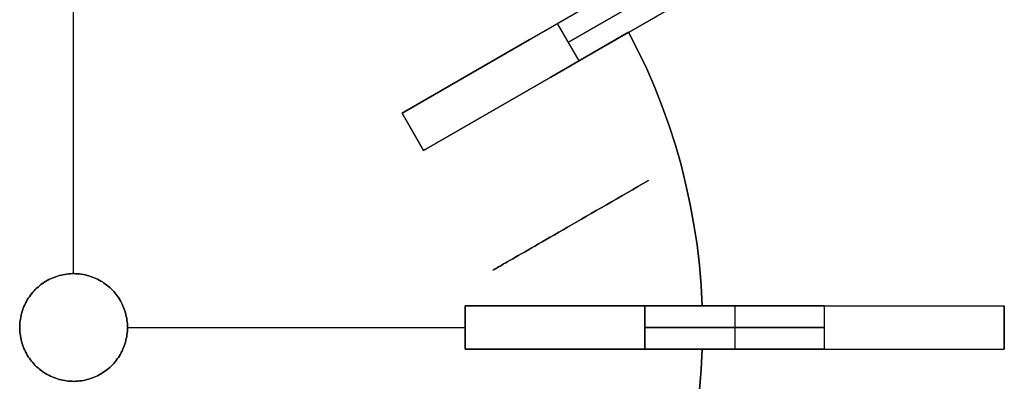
# Model space of a CAD drawing. Header units: millimetres. Extents: x 161 to 3923, y -487 to 1291.
# Tile 4 of 40: x 405 to 679, y 279 to 380. Entities that reach past the tile are written whole.
import ezdxf

# ---------------------------------------------------------------- set-up
doc = ezdxf.new("R2010")
doc.units = ezdxf.units.MM
doc.layers.add('Predeterminada', color=7, linetype='Continuous')

msp = doc.modelspace()

# ---------------------------------------------------------------- linework, layer by layer
at = {"layer": 'Predeterminada', "color": 254, "true_color": 0xf3e5b7}
for points in [[(511.44, 353.62), (641.34, 428.62)], [(517.44, 343.23), (647.34, 418.23)], [(420.04, 308.92), (420.04, 402.92)], [(420.04, 308.92), (420.04, 402.92)], [(598.04, 403.62), (554.74, 378.62)], [(554.74, 378.62), (598.04, 403.62)], [(601.04, 398.42), (557.74, 373.42)], [(557.74, 373.42), (601.04, 398.42)], [(560.74, 368.23), (604.04, 393.23)], [(604.04, 393.23), (560.74, 368.23)], [(568.51, 386.57), (546.84, 374.06)], [(546.84, 374.06), (568.51, 386.57)], [(560.74, 368.23), (554.74, 378.62)], [(560.74, 368.23), (554.74, 378.62)], [(552.84, 363.67), (574.51, 376.18)], [(574.51, 376.18), (552.84, 363.67)], [(574.51, 376.18), (577.1, 371.11), (579.53, 365.97), (581.78, 360.75), (583.87, 355.46), (585.78, 350.1), (587.52, 344.69), (589.08, 339.22), (590.46, 333.7), (591.67, 328.14), (592.69, 322.55), (593.53, 316.92), (594.18, 311.27), (594.65, 305.6), (594.94, 299.92)], [(594.94, 299.92), (594.65, 305.6), (594.18, 311.27), (593.53, 316.92), (592.69, 322.55), (591.67, 328.14), (590.46, 333.7), (589.08, 339.22), (587.52, 344.69), (585.78, 350.1), (583.87, 355.46), (581.78, 360.75), (579.53, 365.97), (577.1, 371.11), (574.51, 376.18)], [(574.51, 376.18), (577.1, 371.11), (579.53, 365.97), (581.78, 360.75), (583.87, 355.46), (585.78, 350.1), (587.52, 344.69), (589.08, 339.22), (590.46, 333.7), (591.67, 328.14), (592.69, 322.55), (593.53, 316.92), (594.18, 311.27), (594.65, 305.6), (594.94, 299.92)], [(546.84, 374.06), (511.44, 353.62)], [(511.44, 353.62), (546.84, 374.06)], [(517.44, 343.23), (552.84, 363.67)], [(552.84, 363.67), (517.44, 343.23)], [(511.44, 353.62), (517.44, 343.23)], [(517.44, 343.23), (511.44, 353.62)], [(517.44, 343.23), (511.44, 353.62)], [(511.44, 353.62), (517.44, 343.23)], [(511.44, 353.62), (517.44, 343.23)], [(511.44, 353.62), (517.44, 343.23)], [(529.04, 299.92), (529.04, 287.92)], [(529.04, 287.92), (529.04, 299.92)], [(529.04, 299.92), (529.04, 287.92)], [(529.04, 299.92), (529.04, 287.92)], [(569.92, 299.92), (529.04, 299.92)], [(529.04, 299.92), (569.92, 299.92)], [(529.04, 299.92), (529.04, 287.92)], [(529.04, 299.92), (529.04, 287.92)], [(529.04, 299.92), (679.04, 299.92)], [(594.94, 299.92), (569.92, 299.92)], [(569.92, 299.92), (594.94, 299.92)], [(629.04, 299.92), (579.04, 299.92)], [(579.04, 299.92), (629.04, 299.92)], [(579.04, 299.92), (579.04, 287.92)], [(579.04, 287.92), (579.04, 299.92)], [(604.04, 299.92), (604.04, 287.92)], [(604.04, 299.92), (604.04, 287.92)], [(629.04, 287.92), (629.04, 299.92)], [(629.04, 287.92), (629.04, 299.92)], [(679.04, 287.92), (679.04, 299.92)], [(679.04, 287.92), (679.04, 299.92)], [(679.04, 299.92), (679.04, 287.92)], [(435.04, 293.92), (529.04, 293.92)], [(435.04, 293.92), (529.04, 293.92)], [(629.04, 293.92), (579.04, 293.92)], [(579.04, 293.92), (629.04, 293.92)], [(529.04, 287.92), (569.92, 287.92)], [(569.92, 287.92), (529.04, 287.92)], [(529.04, 287.92), (679.04, 287.92)], [(569.92, 287.92), (594.94, 287.92)], [(594.94, 287.92), (569.92, 287.92)], [(594.94, 287.92), (594.65, 282.24), (594.18, 276.58), (593.53, 270.93), (592.69, 265.3), (591.67, 259.71), (590.46, 254.15), (589.08, 248.63), (587.52, 243.16), (585.78, 237.75), (583.87, 232.39), (581.78, 227.1), (579.53, 221.88), (577.1, 216.73), (574.51, 211.67)], [(574.51, 211.67), (577.1, 216.73), (579.53, 221.88), (581.78, 227.1), (583.87, 232.39), (585.78, 237.75), (587.52, 243.16), (589.08, 248.63), (590.46, 254.15), (591.67, 259.71), (592.69, 265.3), (593.53, 270.93), (594.18, 276.58), (594.65, 282.24), (594.94, 287.92)], [(594.94, 287.92), (594.65, 282.24), (594.18, 276.58), (593.53, 270.93), (592.69, 265.3), (591.67, 259.71), (590.46, 254.15), (589.08, 248.63), (587.52, 243.16), (585.78, 237.75), (583.87, 232.39), (581.78, 227.1), (579.53, 221.88), (577.1, 216.73), (574.51, 211.67)], [(579.04, 287.92), (629.04, 287.92)], [(629.04, 287.92), (579.04, 287.92)]]:
    msp.add_lwpolyline(points, dxfattribs=at)
at = {"layer": 'Predeterminada', "color": 254, "true_color": 0xf3e5b7, "extrusion": (-0.5, 0.866025, 1.57652e-14)}
msp.add_lwpolyline([(-619.73, 871.79), (-619.76, 870.08), (-619.85, 868.38), (-619.99, 866.68), (-620.2, 864.98), (-620.46, 863.29), (-620.78, 861.62), (-621.15, 859.95), (-621.58, 858.3), (-622.07, 856.66), (-622.62, 855.05), (-623.22, 853.45), (-623.87, 851.87), (-624.58, 850.32), (-625.34, 848.79), (-626.15, 847.28), (-627.01, 845.81), (-627.92, 844.37), (-628.88, 842.96), (-629.89, 841.58), (-630.94, 840.24), (-632.04, 838.93), (-633.19, 837.66), (-634.37, 836.43), (-635.6, 835.25), (-636.87, 834.1), (-638.18, 833), (-639.52, 831.95), (-640.9, 830.94), (-642.31, 829.98), (-643.75, 829.07), (-645.22, 828.21), (-646.73, 827.4), (-648.26, 826.64), (-649.81, 825.93), (-651.39, 825.28), (-652.99, 824.68), (-654.6, 824.13), (-656.24, 823.64), (-657.89, 823.21), (-659.56, 822.84), (-661.23, 822.52), (-662.92, 822.26), (-664.62, 822.05), (-666.32, 821.91), (-668.02, 821.82), (-669.73, 821.79)], dxfattribs=at)
at = {"layer": 'Predeterminada', "color": 254, "true_color": 0xf3e5b7, "extrusion": (-0.5, 0.866025, -2.02109e-14)}
msp.add_lwpolyline([(-669.73, 1271.79), (-668.02, 1271.76), (-666.32, 1271.67), (-664.62, 1271.53), (-662.92, 1271.32), (-661.23, 1271.06), (-659.56, 1270.74), (-657.89, 1270.37), (-656.24, 1269.94), (-654.6, 1269.45), (-652.99, 1268.9), (-651.39, 1268.3), (-649.81, 1267.65), (-648.26, 1266.94), (-646.73, 1266.18), (-645.22, 1265.37), (-643.75, 1264.51), (-642.31, 1263.6), (-640.9, 1262.64), (-639.52, 1261.63), (-638.18, 1260.58), (-636.87, 1259.48), (-635.6, 1258.33), (-634.37, 1257.15), (-633.19, 1255.92), (-632.04, 1254.65), (-630.94, 1253.34), (-629.89, 1252), (-628.88, 1250.62), (-627.92, 1249.21), (-627.01, 1247.77), (-626.15, 1246.3), (-625.34, 1244.79), (-624.58, 1243.26), (-623.87, 1241.71), (-623.22, 1240.13), (-622.62, 1238.53), (-622.07, 1236.92), (-621.58, 1235.28), (-621.15, 1233.63), (-620.78, 1231.96), (-620.46, 1230.29), (-620.2, 1228.6), (-619.99, 1226.9), (-619.85, 1225.2), (-619.76, 1223.5), (-619.73, 1221.79)], dxfattribs=at)
at = {"layer": 'Predeterminada', "color": 254, "true_color": 0xf3e5b7, "extrusion": (1, 0, 0)}
for points in [[(376.18, 874.79), (376.18, 886.79)], [(353.62, 1221.79), (353.62, 886.79)], [(353.62, 874.79), (353.62, 871.79)], [(348.42, 1221.79), (348.42, 886.79)], [(348.42, 874.79), (348.42, 871.79)], [(343.23, 886.79), (343.23, 1221.79)], [(343.23, 874.79), (343.23, 871.79)], [(308.92, 886.79), (308.92, 874.79)], [(299.92, 874.79), (299.92, 596.79)], [(299.92, 946.79), (299.92, 886.79)], [(299.92, 874.79), (299.92, 886.79)], [(299.92, 546.79), (299.92, 996.79)], [(299.92, 596.79), (299.92, 946.79)], [(293.92, 886.79), (293.92, 874.79)], [(293.92, 874.79), (293.92, 596.79)], [(293.92, 946.79), (293.92, 886.79)], [(293.92, 596.79), (293.92, 946.79)], [(287.92, 874.79), (287.92, 596.79)], [(287.92, 946.79), (287.92, 886.79)], [(287.92, 874.79), (287.92, 886.79)], [(287.92, 546.79), (287.92, 996.79)], [(287.92, 596.79), (287.92, 946.79)]]:
    msp.add_lwpolyline(points, dxfattribs=at)
at = {"layer": 'Predeterminada', "color": 254, "true_color": 0xf3e5b7, "extrusion": (-0.5, 0.866025, -3.42128e-13)}
msp.add_lwpolyline([(-619.73, 871.79), (-619.76, 870.08), (-619.85, 868.38), (-619.99, 866.68), (-620.2, 864.98), (-620.46, 863.29), (-620.78, 861.62), (-621.15, 859.95), (-621.58, 858.3), (-622.07, 856.66), (-622.62, 855.05), (-623.22, 853.45), (-623.87, 851.87), (-624.58, 850.32), (-625.34, 848.79), (-626.15, 847.28), (-627.01, 845.81), (-627.92, 844.37), (-628.88, 842.96), (-629.89, 841.58), (-630.94, 840.24), (-632.04, 838.93), (-633.19, 837.66), (-634.37, 836.43), (-635.6, 835.25), (-636.87, 834.1), (-638.18, 833), (-639.52, 831.95), (-640.9, 830.94), (-642.31, 829.98), (-643.75, 829.07), (-645.22, 828.21), (-646.73, 827.4), (-648.26, 826.64), (-649.81, 825.93), (-651.39, 825.28), (-652.99, 824.68), (-654.6, 824.13), (-656.24, 823.64), (-657.89, 823.21), (-659.56, 822.84), (-661.23, 822.52), (-662.92, 822.26), (-664.62, 822.05), (-666.32, 821.91), (-668.02, 821.82), (-669.73, 821.79)], dxfattribs=at)
at = {"layer": 'Predeterminada', "color": 254, "true_color": 0xf3e5b7, "extrusion": (-0.5, 0.866025, 2.28438e-13)}
msp.add_lwpolyline([(-669.73, 1271.79), (-668.02, 1271.76), (-666.32, 1271.67), (-664.62, 1271.53), (-662.92, 1271.32), (-661.23, 1271.06), (-659.56, 1270.74), (-657.89, 1270.37), (-656.24, 1269.94), (-654.6, 1269.45), (-652.99, 1268.9), (-651.39, 1268.3), (-649.81, 1267.65), (-648.26, 1266.94), (-646.73, 1266.18), (-645.22, 1265.37), (-643.75, 1264.51), (-642.31, 1263.6), (-640.9, 1262.64), (-639.52, 1261.63), (-638.18, 1260.58), (-636.87, 1259.48), (-635.6, 1258.33), (-634.37, 1257.15), (-633.19, 1255.92), (-632.04, 1254.65), (-630.94, 1253.34), (-629.89, 1252), (-628.88, 1250.62), (-627.92, 1249.21), (-627.01, 1247.77), (-626.15, 1246.3), (-625.34, 1244.79), (-624.58, 1243.26), (-623.87, 1241.71), (-623.22, 1240.13), (-622.62, 1238.53), (-622.07, 1236.92), (-621.58, 1235.28), (-621.15, 1233.63), (-620.78, 1231.96), (-620.46, 1230.29), (-620.2, 1228.6), (-619.99, 1226.9), (-619.85, 1225.2), (-619.76, 1223.5), (-619.73, 1221.79)], dxfattribs=at)
at = {"layer": 'Predeterminada', "color": 254, "true_color": 0xf3e5b7, "extrusion": (-0.5, 0.866025, 2.4652e-14)}
msp.add_lwpolyline([(-619.73, 871.79), (-619.76, 870.08), (-619.85, 868.38), (-619.99, 866.68), (-620.2, 864.98), (-620.46, 863.29), (-620.78, 861.62), (-621.15, 859.95), (-621.58, 858.3), (-622.07, 856.66), (-622.62, 855.05), (-623.22, 853.45), (-623.87, 851.87), (-624.58, 850.32), (-625.34, 848.79), (-626.15, 847.28), (-627.01, 845.81), (-627.92, 844.37), (-628.88, 842.96), (-629.89, 841.58), (-630.94, 840.24), (-632.04, 838.93), (-633.19, 837.66), (-634.37, 836.43), (-635.6, 835.25), (-636.87, 834.1), (-638.18, 833), (-639.52, 831.95), (-640.9, 830.94), (-642.31, 829.98), (-643.75, 829.07), (-645.22, 828.21), (-646.73, 827.4), (-648.26, 826.64), (-649.81, 825.93), (-651.39, 825.28), (-652.99, 824.68), (-654.6, 824.13), (-656.24, 823.64), (-657.89, 823.21), (-659.56, 822.84), (-661.23, 822.52), (-662.92, 822.26), (-664.62, 822.05), (-666.32, 821.91), (-668.02, 821.82), (-669.73, 821.79)], dxfattribs=at)
at = {"layer": 'Predeterminada', "color": 254, "true_color": 0xf3e5b7, "extrusion": (-0.5, 0.866025, -1.8918e-14)}
msp.add_lwpolyline([(-669.73, 1271.79), (-668.02, 1271.76), (-666.32, 1271.67), (-664.62, 1271.53), (-662.92, 1271.32), (-661.23, 1271.06), (-659.56, 1270.74), (-657.89, 1270.37), (-656.24, 1269.94), (-654.6, 1269.45), (-652.99, 1268.9), (-651.39, 1268.3), (-649.81, 1267.65), (-648.26, 1266.94), (-646.73, 1266.18), (-645.22, 1265.37), (-643.75, 1264.51), (-642.31, 1263.6), (-640.9, 1262.64), (-639.52, 1261.63), (-638.18, 1260.58), (-636.87, 1259.48), (-635.6, 1258.33), (-634.37, 1257.15), (-633.19, 1255.92), (-632.04, 1254.65), (-630.94, 1253.34), (-629.89, 1252), (-628.88, 1250.62), (-627.92, 1249.21), (-627.01, 1247.77), (-626.15, 1246.3), (-625.34, 1244.79), (-624.58, 1243.26), (-623.87, 1241.71), (-623.22, 1240.13), (-622.62, 1238.53), (-622.07, 1236.92), (-621.58, 1235.28), (-621.15, 1233.63), (-620.78, 1231.96), (-620.46, 1230.29), (-620.2, 1228.6), (-619.99, 1226.9), (-619.85, 1225.2), (-619.76, 1223.5), (-619.73, 1221.79)], dxfattribs=at)
at = {"layer": 'Predeterminada', "color": 254, "true_color": 0xf3e5b7}
for points in [[(435.04, 293.92), (435.03, 294.44), (435.01, 294.96), (434.96, 295.48), (434.9, 296), (434.82, 296.51), (434.72, 297.02), (434.6, 297.53), (434.47, 298.04), (434.32, 298.53), (434.15, 299.03), (433.96, 299.51), (433.76, 299.99), (433.54, 300.46), (433.31, 300.93), (433.06, 301.39), (432.79, 301.83), (432.51, 302.27), (432.21, 302.7), (431.9, 303.11), (431.57, 303.52), (431.23, 303.91), (430.88, 304.3), (430.51, 304.67), (430.13, 305.02), (429.74, 305.37), (429.34, 305.7), (428.92, 306.01), (428.5, 306.31), (428.06, 306.6), (427.62, 306.87), (427.16, 307.13), (426.7, 307.36), (426.23, 307.59), (425.75, 307.79), (425.27, 307.98), (424.78, 308.16), (424.28, 308.31), (423.78, 308.45), (423.27, 308.57), (422.76, 308.67), (422.25, 308.76), (421.73, 308.83), (421.21, 308.88), (420.69, 308.91), (420.17, 308.92), (419.65, 308.92), (419.13, 308.9), (418.61, 308.85), (418.1, 308.8), (417.58, 308.72), (417.07, 308.63), (416.56, 308.51), (416.06, 308.38), (415.56, 308.24), (415.06, 308.07), (414.57, 307.89), (414.09, 307.69), (413.62, 307.48), (413.15, 307.25), (412.69, 307), (412.24, 306.74), (411.8, 306.46), (411.37, 306.16), (410.95, 305.86), (410.55, 305.53), (410.15, 305.2), (409.76, 304.85), (409.39, 304.48), (409.03, 304.11), (408.68, 303.72), (408.35, 303.32), (408.03, 302.91), (407.73, 302.49), (407.44, 302.05), (407.16, 301.61), (406.9, 301.16), (406.66, 300.7), (406.43, 300.23), (406.22, 299.75), (406.03, 299.27), (405.85, 298.78), (405.69, 298.29), (405.55, 297.78), (405.42, 297.28), (405.32, 296.77), (405.23, 296.26), (405.15, 295.74), (405.1, 295.22), (405.06, 294.7), (405.05, 294.18), (405.05, 293.66), (405.06, 293.14), (405.1, 292.62), (405.15, 292.11), (405.23, 291.59), (405.32, 291.08), (405.42, 290.57), (405.55, 290.06), (405.69, 289.56), (405.85, 289.07), (406.03, 288.58), (406.22, 288.09), (406.43, 287.62), (406.66, 287.15), (406.9, 286.69), (407.16, 286.24), (407.44, 285.79), (407.73, 285.36), (408.03, 284.94), (408.35, 284.53), (408.68, 284.13), (409.03, 283.74), (409.39, 283.36), (409.76, 283), (410.15, 282.65), (410.55, 282.31), (410.95, 281.99), (411.37, 281.68), (411.8, 281.39), (412.24, 281.11), (412.69, 280.85), (413.15, 280.6), (413.62, 280.37), (414.09, 280.15), (414.57, 279.96), (415.06, 279.77), (415.56, 279.61), (416.06, 279.46), (416.56, 279.33), (417.07, 279.22), (417.58, 279.13), (418.1, 279.05), (418.61, 278.99), (419.13, 278.95), (419.65, 278.93), (420.17, 278.92), (420.69, 278.94), (421.21, 278.97), (421.73, 279.02), (422.25, 279.09), (422.76, 279.17), (423.27, 279.27), (423.78, 279.4), (424.28, 279.53), (424.78, 279.69), (425.27, 279.86), (425.75, 280.05), (426.23, 280.26), (426.7, 280.48), (427.16, 280.72), (427.62, 280.98), (428.06, 281.25), (428.5, 281.53), (428.92, 281.83), (429.34, 282.15), (429.74, 282.48), (430.13, 282.82), (430.51, 283.18), (430.88, 283.55), (431.23, 283.93), (431.57, 284.33), (431.9, 284.73), (432.21, 285.15), (432.51, 285.58), (432.79, 286.01), (433.06, 286.46), (433.31, 286.92), (433.54, 287.38), (433.76, 287.85), (433.96, 288.33), (434.15, 288.82), (434.32, 289.31), (434.47, 289.81), (434.6, 290.31), (434.72, 290.82), (434.82, 291.33), (434.9, 291.85), (434.96, 292.36), (435.01, 292.88), (435.03, 293.4)], [(435.04, 293.92), (435.03, 293.4), (435.01, 292.88), (434.96, 292.36), (434.9, 291.85), (434.82, 291.33), (434.72, 290.82), (434.6, 290.31), (434.47, 289.81), (434.32, 289.31), (434.15, 288.82), (433.96, 288.33), (433.76, 287.85), (433.54, 287.38), (433.31, 286.92), (433.06, 286.46), (432.79, 286.01), (432.51, 285.58), (432.21, 285.15), (431.9, 284.73), (431.57, 284.33), (431.23, 283.93), (430.88, 283.55), (430.51, 283.18), (430.13, 282.82), (429.74, 282.48), (429.34, 282.15), (428.92, 281.83), (428.5, 281.53), (428.06, 281.25), (427.62, 280.98), (427.16, 280.72), (426.7, 280.48), (426.23, 280.26), (425.75, 280.05), (425.27, 279.86), (424.78, 279.69), (424.28, 279.53), (423.78, 279.4), (423.27, 279.27), (422.76, 279.17), (422.25, 279.09), (421.73, 279.02), (421.21, 278.97), (420.69, 278.94), (420.17, 278.92), (419.65, 278.93), (419.13, 278.95), (418.61, 278.99), (418.1, 279.05), (417.58, 279.13), (417.07, 279.22), (416.56, 279.33), (416.06, 279.46), (415.56, 279.61), (415.06, 279.77), (414.57, 279.96), (414.09, 280.15), (413.62, 280.37), (413.15, 280.6), (412.69, 280.85), (412.24, 281.11), (411.8, 281.39), (411.37, 281.68), (410.95, 281.99), (410.55, 282.31), (410.15, 282.65), (409.76, 283), (409.39, 283.36), (409.03, 283.74), (408.68, 284.13), (408.35, 284.53), (408.03, 284.94), (407.73, 285.36), (407.44, 285.79), (407.16, 286.24), (406.9, 286.69), (406.66, 287.15), (406.43, 287.62), (406.22, 288.09), (406.03, 288.58), (405.85, 289.07), (405.69, 289.56), (405.55, 290.06), (405.42, 290.57), (405.32, 291.08), (405.23, 291.59), (405.15, 292.11), (405.1, 292.62), (405.06, 293.14), (405.05, 293.66), (405.05, 294.18), (405.06, 294.7), (405.1, 295.22), (405.15, 295.74), (405.23, 296.26), (405.32, 296.77), (405.42, 297.28), (405.55, 297.78), (405.69, 298.29), (405.85, 298.78), (406.03, 299.27), (406.22, 299.75), (406.43, 300.23), (406.66, 300.7), (406.9, 301.16), (407.16, 301.61), (407.44, 302.05), (407.73, 302.49), (408.03, 302.91), (408.35, 303.32), (408.68, 303.72), (409.03, 304.11), (409.39, 304.48), (409.76, 304.85), (410.15, 305.2), (410.55, 305.53), (410.95, 305.86), (411.37, 306.16), (411.8, 306.46), (412.24, 306.74), (412.69, 307), (413.15, 307.25), (413.62, 307.48), (414.09, 307.69), (414.57, 307.89), (415.06, 308.07), (415.56, 308.24), (416.06, 308.38), (416.56, 308.51), (417.07, 308.63), (417.58, 308.72), (418.1, 308.8), (418.61, 308.85), (419.13, 308.9), (419.65, 308.92), (420.17, 308.92), (420.69, 308.91), (421.21, 308.88), (421.73, 308.83), (422.25, 308.76), (422.76, 308.67), (423.27, 308.57), (423.78, 308.45), (424.28, 308.31), (424.78, 308.16), (425.27, 307.98), (425.75, 307.79), (426.23, 307.59), (426.7, 307.36), (427.16, 307.13), (427.62, 306.87), (428.06, 306.6), (428.5, 306.31), (428.92, 306.01), (429.34, 305.7), (429.74, 305.37), (430.13, 305.02), (430.51, 304.67), (430.88, 304.3), (431.23, 303.91), (431.57, 303.52), (431.9, 303.11), (432.21, 302.7), (432.51, 302.27), (432.79, 301.83), (433.06, 301.39), (433.31, 300.93), (433.54, 300.46), (433.76, 299.99), (433.96, 299.51), (434.15, 299.03), (434.32, 298.53), (434.47, 298.04), (434.6, 297.53), (434.72, 297.02), (434.82, 296.51), (434.9, 296), (434.96, 295.48), (435.01, 294.96), (435.03, 294.44)], [(435.04, 293.92), (435.03, 293.4), (435.01, 292.88), (434.96, 292.36), (434.9, 291.85), (434.82, 291.33), (434.72, 290.82), (434.6, 290.31), (434.47, 289.81), (434.32, 289.31), (434.15, 288.82), (433.96, 288.33), (433.76, 287.85), (433.54, 287.38), (433.31, 286.92), (433.06, 286.46), (432.79, 286.01), (432.51, 285.58), (432.21, 285.15), (431.9, 284.73), (431.57, 284.33), (431.23, 283.93), (430.88, 283.55), (430.51, 283.18), (430.13, 282.82), (429.74, 282.48), (429.34, 282.15), (428.92, 281.83), (428.5, 281.53), (428.06, 281.25), (427.62, 280.98), (427.16, 280.72), (426.7, 280.48), (426.23, 280.26), (425.75, 280.05), (425.27, 279.86), (424.78, 279.69), (424.28, 279.53), (423.78, 279.4), (423.27, 279.27), (422.76, 279.17), (422.25, 279.09), (421.73, 279.02), (421.21, 278.97), (420.69, 278.94), (420.17, 278.92), (419.65, 278.93), (419.13, 278.95), (418.61, 278.99), (418.1, 279.05), (417.58, 279.13), (417.07, 279.22), (416.56, 279.33), (416.06, 279.46), (415.56, 279.61), (415.06, 279.77), (414.57, 279.96), (414.09, 280.15), (413.62, 280.37), (413.15, 280.6), (412.69, 280.85), (412.24, 281.11), (411.8, 281.39), (411.37, 281.68), (410.95, 281.99), (410.55, 282.31), (410.15, 282.65), (409.76, 283), (409.39, 283.36), (409.03, 283.74), (408.68, 284.13), (408.35, 284.53), (408.03, 284.94), (407.73, 285.36), (407.44, 285.79), (407.16, 286.24), (406.9, 286.69), (406.66, 287.15), (406.43, 287.62), (406.22, 288.09), (406.03, 288.58), (405.85, 289.07), (405.69, 289.56), (405.55, 290.06), (405.42, 290.57), (405.32, 291.08), (405.23, 291.59), (405.15, 292.11), (405.1, 292.62), (405.06, 293.14), (405.05, 293.66), (405.05, 294.18), (405.06, 294.7), (405.1, 295.22), (405.15, 295.74), (405.23, 296.26), (405.32, 296.77), (405.42, 297.28), (405.55, 297.78), (405.69, 298.29), (405.85, 298.78), (406.03, 299.27), (406.22, 299.75), (406.43, 300.23), (406.66, 300.7), (406.9, 301.16), (407.16, 301.61), (407.44, 302.05), (407.73, 302.49), (408.03, 302.91), (408.35, 303.32), (408.68, 303.72), (409.03, 304.11), (409.39, 304.48), (409.76, 304.85), (410.15, 305.2), (410.55, 305.53), (410.95, 305.86), (411.37, 306.16), (411.8, 306.46), (412.24, 306.74), (412.69, 307), (413.15, 307.25), (413.62, 307.48), (414.09, 307.69), (414.57, 307.89), (415.06, 308.07), (415.56, 308.24), (416.06, 308.38), (416.56, 308.51), (417.07, 308.63), (417.58, 308.72), (418.1, 308.8), (418.61, 308.85), (419.13, 308.9), (419.65, 308.92), (420.17, 308.92), (420.69, 308.91), (421.21, 308.88), (421.73, 308.83), (422.25, 308.76), (422.76, 308.67), (423.27, 308.57), (423.78, 308.45), (424.28, 308.31), (424.78, 308.16), (425.27, 307.98), (425.75, 307.79), (426.23, 307.59), (426.7, 307.36), (427.16, 307.13), (427.62, 306.87), (428.06, 306.6), (428.5, 306.31), (428.92, 306.01), (429.34, 305.7), (429.74, 305.37), (430.13, 305.02), (430.51, 304.67), (430.88, 304.3), (431.23, 303.91), (431.57, 303.52), (431.9, 303.11), (432.21, 302.7), (432.51, 302.27), (432.79, 301.83), (433.06, 301.39), (433.31, 300.93), (433.54, 300.46), (433.76, 299.99), (433.96, 299.51), (434.15, 299.03), (434.32, 298.53), (434.47, 298.04), (434.6, 297.53), (434.72, 297.02), (434.82, 296.51), (434.9, 296), (434.96, 295.48), (435.01, 294.96), (435.03, 294.44)]]:
    msp.add_lwpolyline(points, close=True, dxfattribs=at)
at = {"layer": 'Predeterminada', "color": 254, "true_color": 0xf3e5b7, "extrusion": (0, 1, 0)}
for points in [[(-529.04, 596.79), (-529.07, 595.08), (-529.16, 593.38), (-529.31, 591.68), (-529.51, 589.98), (-529.77, 588.29), (-530.09, 586.62), (-530.46, 584.95), (-530.9, 583.3), (-531.39, 581.66), (-531.93, 580.05), (-532.53, 578.45), (-533.18, 576.87), (-533.89, 575.32), (-534.65, 573.79), (-535.46, 572.28), (-536.32, 570.81), (-537.23, 569.37), (-538.19, 567.96), (-539.2, 566.58), (-540.26, 565.24), (-541.36, 563.93), (-542.5, 562.66), (-543.69, 561.43), (-544.92, 560.25), (-546.18, 559.1), (-547.49, 558), (-548.83, 556.95), (-550.21, 555.94), (-551.62, 554.98), (-553.06, 554.07), (-554.54, 553.21), (-556.04, 552.4), (-557.57, 551.64), (-559.12, 550.93), (-560.7, 550.28), (-562.3, 549.68), (-563.92, 549.13), (-565.55, 548.64), (-567.21, 548.21), (-568.87, 547.84), (-570.55, 547.52), (-572.23, 547.26), (-573.93, 547.05), (-575.63, 546.91), (-577.34, 546.82), (-579.04, 546.79)], [(-579.04, 996.79), (-577.34, 996.76), (-575.63, 996.67), (-573.93, 996.53), (-572.23, 996.32), (-570.55, 996.06), (-568.87, 995.74), (-567.21, 995.37), (-565.55, 994.94), (-563.92, 994.45), (-562.3, 993.9), (-560.7, 993.3), (-559.12, 992.65), (-557.57, 991.94), (-556.04, 991.18), (-554.54, 990.37), (-553.06, 989.51), (-551.62, 988.6), (-550.21, 987.64), (-548.83, 986.63), (-547.49, 985.58), (-546.18, 984.48), (-544.92, 983.33), (-543.69, 982.15), (-542.5, 980.92), (-541.36, 979.65), (-540.26, 978.34), (-539.2, 977), (-538.19, 975.62), (-537.23, 974.21), (-536.32, 972.77), (-535.46, 971.3), (-534.65, 969.79), (-533.89, 968.26), (-533.18, 966.71), (-532.53, 965.13), (-531.93, 963.53), (-531.39, 961.92), (-530.9, 960.28), (-530.46, 958.63), (-530.09, 956.96), (-529.77, 955.29), (-529.51, 953.6), (-529.31, 951.9), (-529.16, 950.2), (-529.07, 948.5), (-529.04, 946.79)], [(-679.04, 946.79), (-679.01, 948.5), (-678.93, 950.2), (-678.78, 951.9), (-678.58, 953.6), (-678.32, 955.29), (-678, 956.96), (-677.62, 958.63), (-677.19, 960.28), (-676.7, 961.92), (-676.16, 963.53), (-675.56, 965.13), (-674.9, 966.71), (-674.2, 968.26), (-673.44, 969.79), (-672.63, 971.3), (-671.76, 972.77), (-670.85, 974.21), (-669.89, 975.62), (-668.88, 977), (-667.83, 978.34), (-666.73, 979.65), (-665.59, 980.92), (-664.4, 982.15), (-663.17, 983.33), (-661.9, 984.48), (-660.6, 985.58), (-659.26, 986.63), (-657.88, 987.64), (-656.47, 988.6), (-655.02, 989.51), (-653.55, 990.37), (-652.05, 991.18), (-650.52, 991.94), (-648.96, 992.65), (-647.39, 993.3), (-645.79, 993.9), (-644.17, 994.45), (-642.53, 994.94), (-640.88, 995.37), (-639.22, 995.74), (-637.54, 996.06), (-635.85, 996.32), (-634.16, 996.53), (-632.46, 996.67), (-630.75, 996.76), (-629.04, 996.79)], [(-629.04, 546.79), (-630.75, 546.82), (-632.46, 546.91), (-634.16, 547.05), (-635.85, 547.26), (-637.54, 547.52), (-639.22, 547.84), (-640.88, 548.21), (-642.53, 548.64), (-644.17, 549.13), (-645.79, 549.68), (-647.39, 550.28), (-648.96, 550.93), (-650.52, 551.64), (-652.05, 552.4), (-653.55, 553.21), (-655.02, 554.07), (-656.47, 554.98), (-657.88, 555.94), (-659.26, 556.95), (-660.6, 558), (-661.9, 559.1), (-663.17, 560.25), (-664.4, 561.43), (-665.59, 562.66), (-666.73, 563.93), (-667.83, 565.24), (-668.88, 566.58), (-669.89, 567.96), (-670.85, 569.37), (-671.76, 570.81), (-672.63, 572.28), (-673.44, 573.79), (-674.2, 575.32), (-674.9, 576.87), (-675.56, 578.45), (-676.16, 580.05), (-676.7, 581.66), (-677.19, 583.3), (-677.62, 584.95), (-678, 586.62), (-678.32, 588.29), (-678.58, 589.98), (-678.78, 591.68), (-678.93, 593.38), (-679.01, 595.08), (-679.04, 596.79)], [(-529.04, 596.79), (-529.07, 595.08), (-529.16, 593.38), (-529.31, 591.68), (-529.51, 589.98), (-529.77, 588.29), (-530.09, 586.62), (-530.46, 584.95), (-530.9, 583.3), (-531.39, 581.66), (-531.93, 580.05), (-532.53, 578.45), (-533.18, 576.87), (-533.89, 575.32), (-534.65, 573.79), (-535.46, 572.28), (-536.32, 570.81), (-537.23, 569.37), (-538.19, 567.96), (-539.2, 566.58), (-540.26, 565.24), (-541.36, 563.93), (-542.5, 562.66), (-543.69, 561.43), (-544.92, 560.25), (-546.18, 559.1), (-547.49, 558), (-548.83, 556.95), (-550.21, 555.94), (-551.62, 554.98), (-553.06, 554.07), (-554.54, 553.21), (-556.04, 552.4), (-557.57, 551.64), (-559.12, 550.93), (-560.7, 550.28), (-562.3, 549.68), (-563.92, 549.13), (-565.55, 548.64), (-567.21, 548.21), (-568.87, 547.84), (-570.55, 547.52), (-572.23, 547.26), (-573.93, 547.05), (-575.63, 546.91), (-577.34, 546.82), (-579.04, 546.79)], [(-579.04, 996.79), (-577.34, 996.76), (-575.63, 996.67), (-573.93, 996.53), (-572.23, 996.32), (-570.55, 996.06), (-568.87, 995.74), (-567.21, 995.37), (-565.55, 994.94), (-563.92, 994.45), (-562.3, 993.9), (-560.7, 993.3), (-559.12, 992.65), (-557.57, 991.94), (-556.04, 991.18), (-554.54, 990.37), (-553.06, 989.51), (-551.62, 988.6), (-550.21, 987.64), (-548.83, 986.63), (-547.49, 985.58), (-546.18, 984.48), (-544.92, 983.33), (-543.69, 982.15), (-542.5, 980.92), (-541.36, 979.65), (-540.26, 978.34), (-539.2, 977), (-538.19, 975.62), (-537.23, 974.21), (-536.32, 972.77), (-535.46, 971.3), (-534.65, 969.79), (-533.89, 968.26), (-533.18, 966.71), (-532.53, 965.13), (-531.93, 963.53), (-531.39, 961.92), (-530.9, 960.28), (-530.46, 958.63), (-530.09, 956.96), (-529.77, 955.29), (-529.51, 953.6), (-529.31, 951.9), (-529.16, 950.2), (-529.07, 948.5), (-529.04, 946.79)], [(-679.04, 946.79), (-679.01, 948.5), (-678.93, 950.2), (-678.78, 951.9), (-678.58, 953.6), (-678.32, 955.29), (-678, 956.96), (-677.62, 958.63), (-677.19, 960.28), (-676.7, 961.92), (-676.16, 963.53), (-675.56, 965.13), (-674.9, 966.71), (-674.2, 968.26), (-673.44, 969.79), (-672.63, 971.3), (-671.76, 972.77), (-670.85, 974.21), (-669.89, 975.62), (-668.88, 977), (-667.83, 978.34), (-666.73, 979.65), (-665.59, 980.92), (-664.4, 982.15), (-663.17, 983.33), (-661.9, 984.48), (-660.6, 985.58), (-659.26, 986.63), (-657.88, 987.64), (-656.47, 988.6), (-655.02, 989.51), (-653.55, 990.37), (-652.05, 991.18), (-650.52, 991.94), (-648.96, 992.65), (-647.39, 993.3), (-645.79, 993.9), (-644.17, 994.45), (-642.53, 994.94), (-640.88, 995.37), (-639.22, 995.74), (-637.54, 996.06), (-635.85, 996.32), (-634.16, 996.53), (-632.46, 996.67), (-630.75, 996.76), (-629.04, 996.79)], [(-629.04, 546.79), (-630.75, 546.82), (-632.46, 546.91), (-634.16, 547.05), (-635.85, 547.26), (-637.54, 547.52), (-639.22, 547.84), (-640.88, 548.21), (-642.53, 548.64), (-644.17, 549.13), (-645.79, 549.68), (-647.39, 550.28), (-648.96, 550.93), (-650.52, 551.64), (-652.05, 552.4), (-653.55, 553.21), (-655.02, 554.07), (-656.47, 554.98), (-657.88, 555.94), (-659.26, 556.95), (-660.6, 558), (-661.9, 559.1), (-663.17, 560.25), (-664.4, 561.43), (-665.59, 562.66), (-666.73, 563.93), (-667.83, 565.24), (-668.88, 566.58), (-669.89, 567.96), (-670.85, 569.37), (-671.76, 570.81), (-672.63, 572.28), (-673.44, 573.79), (-674.2, 575.32), (-674.9, 576.87), (-675.56, 578.45), (-676.16, 580.05), (-676.7, 581.66), (-677.19, 583.3), (-677.62, 584.95), (-678, 586.62), (-678.32, 588.29), (-678.58, 589.98), (-678.78, 591.68), (-678.93, 593.38), (-679.01, 595.08), (-679.04, 596.79)], [(-529.04, 596.79), (-529.07, 595.08), (-529.16, 593.38), (-529.31, 591.68), (-529.51, 589.98), (-529.77, 588.29), (-530.09, 586.62), (-530.46, 584.95), (-530.9, 583.3), (-531.39, 581.66), (-531.93, 580.05), (-532.53, 578.45), (-533.18, 576.87), (-533.89, 575.32), (-534.65, 573.79), (-535.46, 572.28), (-536.32, 570.81), (-537.23, 569.37), (-538.19, 567.96), (-539.2, 566.58), (-540.26, 565.24), (-541.36, 563.93), (-542.5, 562.66), (-543.69, 561.43), (-544.92, 560.25), (-546.18, 559.1), (-547.49, 558), (-548.83, 556.95), (-550.21, 555.94), (-551.62, 554.98), (-553.06, 554.07), (-554.54, 553.21), (-556.04, 552.4), (-557.57, 551.64), (-559.12, 550.93), (-560.7, 550.28), (-562.3, 549.68), (-563.92, 549.13), (-565.55, 548.64), (-567.21, 548.21), (-568.87, 547.84), (-570.55, 547.52), (-572.23, 547.26), (-573.93, 547.05), (-575.63, 546.91), (-577.34, 546.82), (-579.04, 546.79)], [(-579.04, 996.79), (-577.34, 996.76), (-575.63, 996.67), (-573.93, 996.53), (-572.23, 996.32), (-570.55, 996.06), (-568.87, 995.74), (-567.21, 995.37), (-565.55, 994.94), (-563.92, 994.45), (-562.3, 993.9), (-560.7, 993.3), (-559.12, 992.65), (-557.57, 991.94), (-556.04, 991.18), (-554.54, 990.37), (-553.06, 989.51), (-551.62, 988.6), (-550.21, 987.64), (-548.83, 986.63), (-547.49, 985.58), (-546.18, 984.48), (-544.92, 983.33), (-543.69, 982.15), (-542.5, 980.92), (-541.36, 979.65), (-540.26, 978.34), (-539.2, 977), (-538.19, 975.62), (-537.23, 974.21), (-536.32, 972.77), (-535.46, 971.3), (-534.65, 969.79), (-533.89, 968.26), (-533.18, 966.71), (-532.53, 965.13), (-531.93, 963.53), (-531.39, 961.92), (-530.9, 960.28), (-530.46, 958.63), (-530.09, 956.96), (-529.77, 955.29), (-529.51, 953.6), (-529.31, 951.9), (-529.16, 950.2), (-529.07, 948.5), (-529.04, 946.79)], [(-679.04, 946.79), (-679.01, 948.5), (-678.93, 950.2), (-678.78, 951.9), (-678.58, 953.6), (-678.32, 955.29), (-678, 956.96), (-677.62, 958.63), (-677.19, 960.28), (-676.7, 961.92), (-676.16, 963.53), (-675.56, 965.13), (-674.9, 966.71), (-674.2, 968.26), (-673.44, 969.79), (-672.63, 971.3), (-671.76, 972.77), (-670.85, 974.21), (-669.89, 975.62), (-668.88, 977), (-667.83, 978.34), (-666.73, 979.65), (-665.59, 980.92), (-664.4, 982.15), (-663.17, 983.33), (-661.9, 984.48), (-660.6, 985.58), (-659.26, 986.63), (-657.88, 987.64), (-656.47, 988.6), (-655.02, 989.51), (-653.55, 990.37), (-652.05, 991.18), (-650.52, 991.94), (-648.96, 992.65), (-647.39, 993.3), (-645.79, 993.9), (-644.17, 994.45), (-642.53, 994.94), (-640.88, 995.37), (-639.22, 995.74), (-637.54, 996.06), (-635.85, 996.32), (-634.16, 996.53), (-632.46, 996.67), (-630.75, 996.76), (-629.04, 996.79)], [(-629.04, 546.79), (-630.75, 546.82), (-632.46, 546.91), (-634.16, 547.05), (-635.85, 547.26), (-637.54, 547.52), (-639.22, 547.84), (-640.88, 548.21), (-642.53, 548.64), (-644.17, 549.13), (-645.79, 549.68), (-647.39, 550.28), (-648.96, 550.93), (-650.52, 551.64), (-652.05, 552.4), (-653.55, 553.21), (-655.02, 554.07), (-656.47, 554.98), (-657.88, 555.94), (-659.26, 556.95), (-660.6, 558), (-661.9, 559.1), (-663.17, 560.25), (-664.4, 561.43), (-665.59, 562.66), (-666.73, 563.93), (-667.83, 565.24), (-668.88, 566.58), (-669.89, 567.96), (-670.85, 569.37), (-671.76, 570.81), (-672.63, 572.28), (-673.44, 573.79), (-674.2, 575.32), (-674.9, 576.87), (-675.56, 578.45), (-676.16, 580.05), (-676.7, 581.66), (-677.19, 583.3), (-677.62, 584.95), (-678, 586.62), (-678.32, 588.29), (-678.58, 589.98), (-678.78, 591.68), (-678.93, 593.38), (-679.01, 595.08), (-679.04, 596.79)]]:
    msp.add_lwpolyline(points, dxfattribs=at)

doc.saveas('drawing.dxf')
